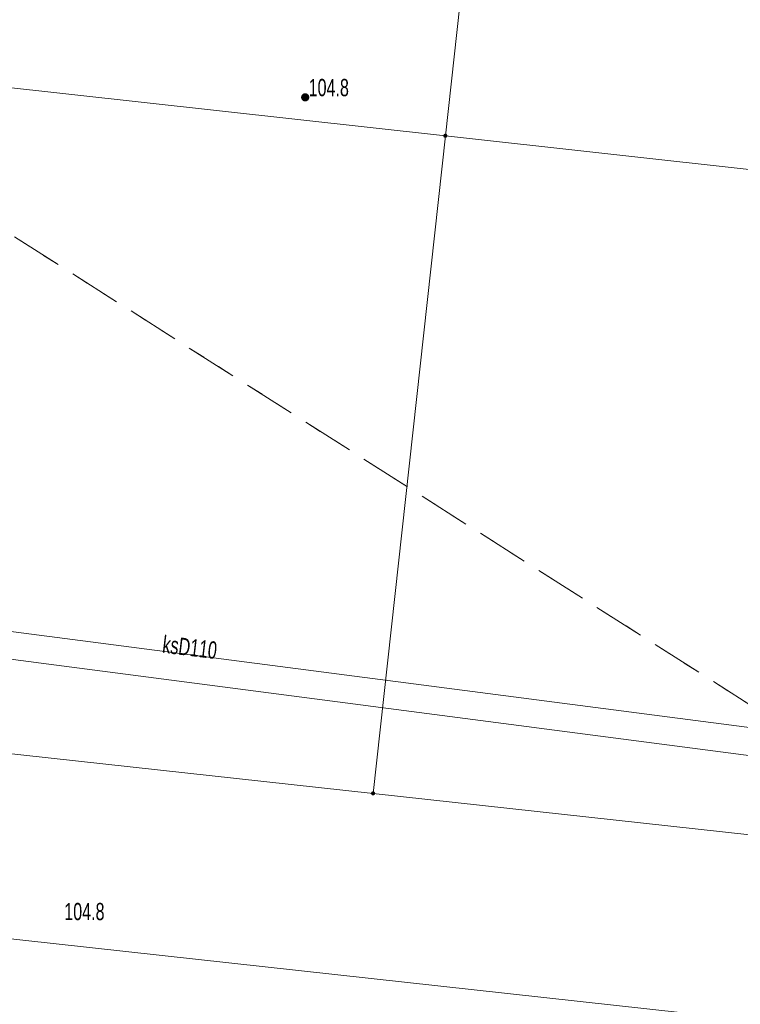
# Model space of a CAD drawing. Header units: inches. Extents: x 6497603 to 6502483, y 5925790 to 5934357.
# Tile 201 of 256: x 6501004 to 6501035, y 5926470 to 5926512. Entities that reach past the tile are written whole.
import ezdxf
from ezdxf.enums import TextEntityAlignment as Align

# ---------------------------------------------------------------- set-up
doc = ezdxf.new("R2010")
doc.units = ezdxf.units.IN
doc.header["$MEASUREMENT"] = 0
for name, pattern in [('219-1000', [0, 0]), ('egkk-1000', [3, 2.25, -0.75]), ('egug-1000', [1.5, 0.75, -0.75])]:
    doc.linetypes.add(name, pattern=pattern)
for name, color, linetype in [('203-punkt graniczny', 7, 'Continuous'), ('217-kontur klasyfikacyjny', 7, 'Continuous'), ('218-kontur użytku gruntowego', 7, 'Continuous'), ('219-działka ewidencyjna', 7, 'Continuous'), ('pikieta naturalna', 7, 'Continuous'), ('pikieta naturalna-Atr2', 7, 'Continuous'), ('przewód kanalizacyjny', 7, 'Continuous'), ('przewód kanalizacyjny-Atr1', 7, 'Continuous'), ('przewód wodociągowy', 7, 'Continuous')]:
    doc.layers.add(name, color=color, linetype=linetype)
doc.styles.get("Standard").update_dxf_attribs({"font": 'arial.ttf'})

# ---------------------------------------------------------------- blocks, each defined once
blk = doc.blocks.new('203')
at = {"linetype": 'Continuous', "lineweight": 0}
h = blk.add_hatch(color=0, dxfattribs=at)
edge = h.paths.add_edge_path()
edge.add_arc((0, 0), 0.09, 0, 360)
blk = doc.blocks.new('PW01')
at = {"linetype": 'Continuous', "lineweight": 13}
h = blk.add_hatch(color=0, dxfattribs=at)
edge = h.paths.add_edge_path()
edge.add_arc((0, 0), 0.18, 0, 360)

msp = doc.modelspace()

# ---------------------------------------------------------------- linework, layer by layer
at = {"layer": '217-kontur klasyfikacyjny', "color": 3, "linetype": 'egkk-1000', "lineweight": 18, "flags": 128}
msp.add_lwpolyline([(6501043.32, 5926477.52), (6500980.53, 5926517.48)], dxfattribs=at)
at = {"layer": '218-kontur użytku gruntowego', "color": 3, "linetype": 'egug-1000', "lineweight": 18, "flags": 128}
msp.add_lwpolyline([(6501043.32, 5926477.52), (6500980.53, 5926517.48)], dxfattribs=at)
at = {"layer": '219-działka ewidencyjna', "color": 3, "linetype": '219-1000', "lineweight": 18, "flags": 128}
for points in [[(6501022.18, 5926507.28), (6501025.31, 5926535.81)], [(6500979.61, 5926511.98), (6501022.18, 5926507.28)], [(6501019.04, 5926478.7), (6501022.18, 5926507.28)], [(6501022.18, 5926507.28), (6501056.94, 5926503.42)], [(6500977.84, 5926483.21), (6501019.04, 5926478.7)], [(6501019.04, 5926478.7), (6501050.85, 5926475.21)], [(6500973.53, 5926475.65), (6501111.1, 5926460.52)]]:
    msp.add_lwpolyline(points, dxfattribs=at)
at = {"layer": 'przewód kanalizacyjny', "color": 34, "linetype": 'Continuous', "lineweight": 18, "flags": 128}
msp.add_lwpolyline([(6501003.95, 5927073.51), (6501025.81, 5926978.07), (6501035.87, 5926937.23), (6501039.66, 5926890.33), (6501042.57, 5926877.1), (6501036.67, 5926815.74), (6501025.75, 5926759.78), (6501010.3, 5926664.16), (6500995.69, 5926573.15), (6500985.69, 5926516.13), (6500980.52, 5926488.69), (6501036.78, 5926481.38)], dxfattribs=at)
at = {"layer": 'przewód wodociągowy', "color": 5, "linetype": 'Continuous', "lineweight": 18, "flags": 128}
msp.add_lwpolyline([(6501009.27, 5926663.27), (6501003.13, 5926626.99), (6501002.42, 5926622.82), (6500994.65, 5926575.27), (6500988.11, 5926538.08), (6500979.08, 5926487.69), (6501036.8, 5926480.16)], dxfattribs=at)

# ---------------------------------------------------------------- block references
at = {"layer": '203-punkt graniczny', "color": 7, "linetype": 'Continuous', "lineweight": 18}
for p in [(6501022.18, 5926507.28), (6501019.04, 5926478.7)]:
    msp.add_blockref('203', p, dxfattribs=at)
at = {"layer": 'pikieta naturalna', "color": 7, "linetype": 'Continuous', "lineweight": 13}
msp.add_blockref('PW01', (6501016.09, 5926508.95), dxfattribs=at)

# ---------------------------------------------------------------- texts
at = {"layer": 'pikieta naturalna-Atr2', "color": 7, "width": 0.667}
for p in [(6501016.24, 5926509), (6501005.62, 5926473.19)]:
    msp.add_text('104.8', height=0.75, dxfattribs=at).set_placement(p)
at = {"layer": 'przewód kanalizacyjny-Atr1', "color": 34, "width": 0.667}
msp.add_text('ksD110', height=0.75, rotation=353.2, dxfattribs=at).set_placement((6501009.9, 5926485.19), align=Align.MIDDLE_LEFT)

doc.saveas('drawing.dxf')
